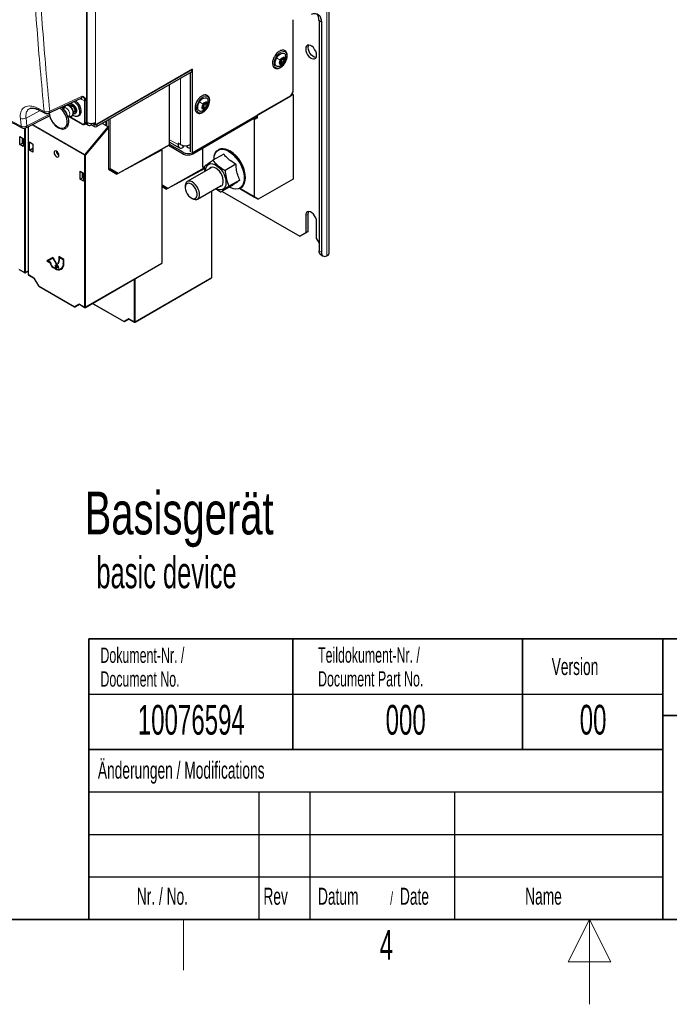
# Paper-space layout 'Blatt2' of a CAD drawing. Header units: millimetres. Extents: x 5 to 418, y 2 to 292.
# Tile 3 of 77: x 150 to 226, y 2 to 118. Entities that reach past the tile are written whole.
import ezdxf

# ---------------------------------------------------------------- set-up
doc = ezdxf.new("R2010")
doc.units = ezdxf.units.MM
doc.layers.add('SLD-0', color=7, linetype='Continuous')
doc.styles.add('SLDTEXTSTYLE0', font='TXT', dxfattribs={"width": 0.7})
doc.styles.add('SLDTEXTSTYLE1', font='TXT', dxfattribs={"width": 0.605})

psp = doc.layouts.new('Blatt2')

# ---------------------------------------------------------------- linework, layer by layer
at = {"color": 7, "linetype": 'Continuous', "lineweight": 18}
for p, q in [((186.1, 232.97), (186.1, 90.09)), ((157.86, 105.87), (157.86, 189.97)), ((157.87, 106.19), (157.87, 123.72)), ((157.9, 105.8), (157.9, 121.4)), ((158.89, 105.8), (158.89, 121.4)), ((185.46, 117.62), (185.18, 117.78)), ((180.59, 112.88), (180.6, 112.87)), ((180.65, 112.74), (180.74, 112.69)), ((180.77, 113), (181.02, 112.86)), ((180.88, 113.2), (181.13, 113.06)), ((181.02, 113.41), (181.1, 113.36)), ((181.17, 112.92), (181.16, 112.92)), ((170.02, 103.19), (170.02, 111.65)), ((168.89, 103.19), (168.89, 111)), ((153.51, 107.14), (157.31, 108.9)), ((157.3, 108.48), (157.08, 108.6)), ((157.6, 105.82), (157.6, 108.38)), ((157.74, 108.38), (157.74, 105.81)), ((171.74, 107.88), (171.98, 107.74)), ((171.75, 108.11), (171.77, 108.11)), ((171.9, 108.12), (172, 108.06)), ((150.72, 106.32), (152.38, 107.19)), ((150.81, 105.4), (153.45, 106.72)), ((152.1, 107.47), (152.85, 107.09)), ((155.17, 107.72), (155.17, 107.5)), ((171.51, 107.47), (171.59, 107.43)), ((171.61, 107.69), (171.86, 107.55)), ((172, 107.58), (172, 107.58)), ((150.72, 106.32), (150.81, 105.4)), ((157.59, 101.94), (151.4, 105.51)), ((151.5, 105.56), (157.63, 102.03)), ((155.81, 106.52), (157.32, 105.65)), ((157.74, 105.81), (157.86, 105.87)), ((157.9, 105.8), (157.86, 105.83)), ((157.87, 106.19), (157.87, 106.19)), ((158.75, 105.31), (158.75, 105.56)), ((158.76, 105.74), (158.89, 105.67)), ((159.03, 105.56), (159.03, 105.31)), ((160.21, 106), (160.21, 105.36)), ((160.46, 100.37), (160.46, 106.14)), ((160.6, 106.22), (160.6, 100.37)), ((177.6, 106.29), (177.6, 106.47)), ((150.52, 88.16), (150.52, 105.11)), ((150.66, 105.15), (150.66, 88.16)), ((151, 105.31), (151, 87.89)), ((157.63, 102.03), (160.33, 105.3)), ((160.4, 105.16), (157.73, 101.93)), ((161.55, 99.82), (167.61, 103.19)), ((167.61, 103.76), (168.6, 103.19)), ((168.74, 103.27), (168.6, 103.19)), ((169.17, 103.08), (169.17, 102.86)), ((169.19, 102.08), (169.19, 102.28)), ((169.73, 103.08), (169.73, 102.86)), ((170.32, 102.26), (170.32, 102.08)), ((157.59, 84.08), (157.59, 101.94)), ((157.73, 101.93), (157.73, 84.08)), ((160.4, 100.41), (160.46, 100.37)), ((160.48, 100.32), (160.4, 100.37)), ((161.43, 99.77), (160.48, 100.32)), ((160.6, 100.37), (161.55, 99.82)), ((167.39, 98.08), (171.64, 100.45)), ((166.73, 98.46), (167.39, 98.08)), ((167.27, 98.04), (166.73, 98.35)), ((183.9, 95.02), (183.62, 94.86)), ((185.18, 90.69), (185.46, 90.53)), ((154.61, 89.53), (154.58, 89.51)), ((157.73, 84.08), (166.73, 89.27)), ((149.88, 88.54), (150.52, 88.16)), ((150.66, 88.16), (150.97, 88.34)), ((153.93, 88.74), (153.9, 88.73)), ((154.16, 88.61), (154.13, 88.6)), ((155.13, 89.22), (155.1, 89.21)), ((151, 87.89), (151.65, 87.51)), ((151.65, 87.51), (152.2, 86.56)), ((163.43, 82.34), (163.43, 87.33)), ((163.57, 82.34), (172.56, 87.54)), ((163.57, 87.41), (163.57, 82.34)), ((152.2, 86.56), (156.4, 84.14)), ((156.4, 84.14), (156.95, 84.45)), ((156.95, 84.45), (157.59, 84.08)), ((158.55, 84.52), (162.23, 82.4)), ((162.23, 82.4), (162.78, 82.72)), ((162.78, 82.72), (163.43, 82.34))]:
    psp.add_line(p, q, dxfattribs=at)
at = {"color": 7, "linetype": 'Continuous', "lineweight": 25}
for p, q in [((186.39, 90.49), (186.39, 233.38)), ((157.87, 105.89), (157.87, 189.99)), ((157.88, 106.21), (157.88, 123.73)), ((182.14, 109.41), (182.14, 117.89)), ((185.18, 117.78), (185.18, 90.69)), ((185.46, 117.62), (185.46, 90.53)), ((180.58, 112.92), (180.62, 112.91)), ((180.63, 112.87), (180.58, 112.89)), ((180.89, 112.76), (180.62, 112.91)), ((180.9, 113.35), (181.12, 113.22)), ((170.26, 112.07), (159.03, 105.59)), ((170.21, 112.01), (159.03, 105.56)), ((170.21, 111.77), (159.03, 105.31)), ((170.04, 111.67), (170.04, 102.35)), ((170.19, 112.03), (170.21, 112.01)), ((170.21, 112.01), (170.21, 111.77)), ((170.26, 112.07), (170.26, 102.22)), ((167.61, 103.19), (167.61, 110.26)), ((182.14, 109.09), (177.96, 106.68)), ((181.85, 108.92), (182.14, 109.41)), ((182.14, 109.09), (182, 109.17)), ((182.14, 109.09), (182.14, 99.13)), ((153.38, 106.9), (157.2, 108.66)), ((155.87, 108), (155.8, 107.96)), ((155.94, 107.8), (155.85, 107.75)), ((170.26, 102.22), (181.85, 108.92)), ((171.74, 108.11), (171.79, 108.08)), ((171.74, 108.06), (172.01, 107.9)), ((152.2, 107.28), (152.95, 106.9)), ((155.25, 107.25), (154.99, 107.5)), ((155.33, 107.71), (155.13, 107.45)), ((155.66, 106.35), (155.56, 106.71)), ((156.29, 106.97), (156.39, 107.02)), ((156.45, 106.83), (156.52, 106.87)), ((156.81, 106.55), (156.95, 106.63)), ((171.71, 107.48), (171.5, 107.6)), ((177.96, 106.35), (177.96, 106.68)), ((150.7, 105.16), (153.49, 106.56)), ((155.68, 106.5), (156.01, 106.54)), ((155.76, 106.51), (157.34, 105.61)), ((157.62, 105.58), (157.75, 105.64)), ((157.76, 105.65), (158.04, 105.48)), ((158.39, 105.68), (158.39, 105.52)), ((158.75, 105.31), (158.39, 105.52)), ((158.75, 105.56), (158.51, 105.69)), ((158.72, 105.7), (158.93, 105.58)), ((158.89, 105.67), (158.89, 105.8)), ((160.1, 105.43), (159.67, 105.68)), ((160.1, 105.93), (160.1, 105.43)), ((160.19, 105.98), (160.19, 105.38)), ((177.6, 106.29), (170.32, 102.08)), ((177.49, 106.22), (177.61, 106.15)), ((177.96, 106.35), (177.61, 106.15)), ((177.61, 97.01), (177.61, 106.15)), ((177.72, 106.45), (177.72, 106.53)), ((177.72, 106.5), (177.96, 106.35)), ((150.97, 105.3), (150.97, 87.93)), ((160.33, 105.3), (160.1, 105.43)), ((160.4, 105.16), (160.4, 100.28)), ((150, 104.14), (150.4, 103.91)), ((150, 103.19), (150, 104.14)), ((150, 103.19), (150.29, 103.36)), ((150.4, 102.96), (150, 103.19)), ((150.29, 103.36), (150.29, 103.98)), ((150.31, 103.34), (150.29, 103.36)), ((150.31, 103.34), (150.4, 103.4)), ((150.4, 103.91), (150.4, 102.96)), ((151.12, 102.54), (151.12, 103.5)), ((151.12, 103.5), (151.52, 103.26)), ((151.52, 103.26), (151.52, 102.31)), ((161.53, 99.77), (167.58, 103.15)), ((167.61, 103.49), (168.77, 102.82)), ((169.19, 102.28), (167.61, 103.19)), ((168.89, 103.19), (168.6, 103.35)), ((168.6, 103.35), (168.6, 103.19)), ((170.04, 103.2), (170.02, 103.19)), ((151.12, 102.54), (151.52, 102.77)), ((151.52, 102.31), (151.12, 102.54)), ((154.31, 102.3), (154.39, 102.34)), ((166.73, 102.56), (161.4, 99.7)), ((166.73, 102.56), (166.63, 102.62)), ((166.73, 89.27), (166.73, 102.56)), ((169.19, 102.08), (167.46, 103.08)), ((169.25, 102.91), (169.17, 102.86)), ((169.25, 103.07), (169.25, 102.91)), ((169.65, 103.07), (169.65, 102.91)), ((169.73, 102.86), (169.65, 102.91)), ((170.26, 102.22), (170.25, 102.23)), ((171.5, 100.53), (171.5, 102.76)), ((173.97, 102.07), (172.69, 101.34)), ((173.37, 102.59), (173.34, 102.57)), ((175.41, 100.89), (174.13, 100.16)), ((157.07, 100.06), (157.47, 99.83)), ((157.07, 99.11), (157.07, 100.06)), ((157.36, 99.27), (157.36, 99.89)), ((157.47, 99.83), (157.47, 98.88)), ((160.4, 100.37), (161.17, 99.93)), ((160.4, 100.28), (161.4, 99.7)), ((161.07, 99.89), (161.15, 99.94)), ((161.17, 99.93), (161.43, 99.77)), ((171.74, 100.38), (167.24, 97.96)), ((167.37, 98.04), (171.67, 100.44)), ((172.48, 100.46), (169.69, 98.85)), ((171.5, 100.53), (171.74, 100.4)), ((171.74, 100.4), (171.5, 100.53)), ((157.07, 99.11), (157.36, 99.27)), ((157.47, 98.88), (157.07, 99.11)), ((157.38, 99.26), (157.36, 99.27)), ((157.38, 99.26), (157.47, 99.31)), ((175.86, 99.02), (174.59, 98.28)), ((182.14, 99.13), (178.04, 96.76)), ((166.73, 98.35), (167, 98.19)), ((166.73, 98.25), (167.24, 97.96)), ((166.91, 98.15), (166.99, 98.2)), ((167, 98.19), (167.27, 98.04)), ((169.44, 98.3), (169.44, 98.13)), ((170.89, 96.77), (173.68, 98.38)), ((172.56, 87.54), (172.56, 97.73)), ((173.61, 97.58), (173, 97.99)), ((174.88, 98.32), (173.61, 97.58)), ((173.78, 97.68), (182.91, 92.41)), ((175.85, 98.02), (177.61, 97.01)), ((178.04, 96.76), (175.85, 98.02)), ((175.94, 98.07), (175.97, 98.09)), ((170.14, 96.91), (170.28, 96.83)), ((177.61, 97.01), (178.04, 96.76)), ((183.62, 94.86), (183.62, 92.82)), ((183.9, 92.98), (183.9, 95.02)), ((184.89, 92.08), (184.89, 94.12)), ((182.91, 92.41), (183.62, 92.82)), ((183.9, 92.98), (183.2, 92.57)), ((183.62, 92.82), (183.9, 92.98)), ((183.2, 92.57), (182.91, 92.41)), ((184.89, 92.08), (185.18, 91.59)), ((153.87, 89.92), (153.17, 89.51)), ((153.19, 89.53), (153.17, 89.51)), ((153.17, 89.51), (153.55, 89.29)), ((153.87, 89.92), (153.19, 89.53)), ((153.19, 89.53), (153.58, 89.3)), ((153.27, 89.5), (153.87, 89.85)), ((153.59, 89.31), (153.27, 89.5)), ((153.58, 89.3), (153.55, 89.29)), ((154.58, 88.69), (153.87, 89.92)), ((153.9, 89.86), (153.87, 89.85)), ((153.87, 89.85), (154.48, 88.8)), ((153.9, 89.86), (154.51, 88.82)), ((155.15, 89.67), (154.58, 90)), ((154.58, 90), (154.58, 89.51)), ((154.61, 89.98), (154.61, 89.53)), ((154.65, 89.94), (154.62, 89.93)), ((154.62, 89.49), (154.62, 89.93)), ((154.62, 89.93), (155.1, 89.65)), ((154.65, 89.94), (155.13, 89.66)), ((155.13, 89.66), (155.1, 89.65)), ((155.1, 89.65), (155.1, 89.21)), ((155.13, 89.66), (155.13, 89.22)), ((155.15, 89.18), (155.15, 89.67)), ((185.38, 90.24), (185.67, 90.07)), ((186.1, 90.09), (186.16, 90.12)), ((149.92, 88.48), (150.54, 88.12)), ((150.64, 88.12), (150.97, 88.31)), ((154.13, 88.64), (153.9, 88.77)), ((153.9, 88.73), (154.13, 88.6)), ((153.93, 88.74), (154.16, 88.61)), ((154.48, 88.8), (154.16, 88.99)), ((154.23, 88.93), (154.2, 88.91)), ((154.2, 88.91), (154.58, 88.69)), ((154.23, 88.93), (154.55, 88.74)), ((154.29, 88.66), (154.26, 88.65)), ((154.26, 88.65), (154.3, 88.65)), ((154.48, 89.23), (154.45, 89.22)), ((154.45, 89.22), (154.48, 89.16)), ((154.48, 89.23), (154.5, 89.18)), ((154.51, 88.82), (154.48, 88.8)), ((154.82, 88.58), (154.85, 88.59)), ((157.71, 84.03), (166.71, 89.23)), ((151.02, 87.84), (151.64, 87.48)), ((151.64, 87.48), (152.18, 86.55)), ((163.55, 82.3), (172.54, 87.49)), ((152.22, 86.51), (156.42, 84.09)), ((157.02, 84.38), (156.52, 84.09)), ((156.99, 84.4), (157.61, 84.03)), ((158.53, 84.5), (162.25, 82.35)), ((162.85, 82.64), (162.35, 82.35)), ((162.82, 82.66), (163.45, 82.3))]:
    psp.add_line(p, q, dxfattribs=at)
at = {"color": 7, "linetype": 'Continuous', "lineweight": 25, "flags": 128}
for points in [[(184.29, 118.55), (184.53, 118.62), (184.75, 118.63), (184.95, 118.58), (185.13, 118.48), (185.27, 118.33), (185.37, 118.13), (185.44, 117.89), (185.46, 117.62)], [(183.62, 114.45), (183.65, 114.23), (183.72, 114), (183.84, 113.77), (183.99, 113.57), (184.17, 113.41), (184.35, 113.31), (184.52, 113.27), (184.67, 113.29), (184.79, 113.38), (184.87, 113.53), (184.89, 113.72), (184.87, 113.94), (184.79, 114.18), (184.67, 114.4), (184.52, 114.6), (184.35, 114.76), (184.17, 114.87), (183.99, 114.91), (183.84, 114.88), (183.72, 114.79), (183.65, 114.65), (183.62, 114.45)], [(183.9, 114.62), (183.93, 114.81), (183.97, 114.91)], [(180.18, 113.37), (180.32, 113.58), (180.48, 113.76), (180.65, 113.89), (180.83, 113.96), (180.99, 113.97), (181.12, 113.91), (181.22, 113.8), (181.25, 113.7)], [(184.83, 113.43), (184.8, 113.43), (184.63, 113.47), (184.45, 113.58), (184.28, 113.73), (184.12, 113.94), (184.01, 114.16), (183.93, 114.4), (183.9, 114.62)], [(180.49, 112.39), (180.48, 112.38), (180.31, 112.37), (180.18, 112.43), (180.08, 112.55), (180.04, 112.72), (180.04, 112.92), (180.09, 113.15), (180.18, 113.37)], [(181.16, 112.92), (181.05, 112.76), (180.92, 112.64), (180.79, 112.58), (180.67, 112.59), (180.59, 112.67), (180.55, 112.8), (180.57, 112.97), (180.63, 113.14)], [(180.63, 113.14), (180.74, 113.3), (180.87, 113.42), (181.01, 113.48), (181.13, 113.47), (181.21, 113.39), (181.25, 113.26), (181.23, 113.09), (181.16, 112.92)], [(155.98, 106.55), (156.05, 106.55), (156.18, 106.62), (156.26, 106.73), (156.3, 106.88), (156.29, 107.05), (156.24, 107.25), (156.15, 107.44), (156.02, 107.6), (155.88, 107.73), (155.72, 107.82), (155.57, 107.84), (155.44, 107.8), (155.33, 107.72), (155.33, 107.71), (155.33, 107.71)], [(155.52, 107.83), (155.52, 107.84), (155.51, 107.88)], [(155.7, 107.83), (155.75, 107.91), (155.85, 107.98), (155.98, 107.98), (156.13, 107.92), (156.28, 107.8), (156.42, 107.64), (156.52, 107.46), (156.58, 107.26), (156.59, 107.08), (156.55, 106.93), (156.46, 106.84), (156.34, 106.8), (156.28, 106.8)], [(155.87, 108), (155.92, 108.02), (156.06, 108.02), (156.2, 107.96), (156.35, 107.85), (156.49, 107.68), (156.59, 107.5), (156.65, 107.3), (156.66, 107.12), (156.62, 106.97), (156.53, 106.88), (156.52, 106.87)], [(155.87, 107.76), (155.94, 107.8), (156.06, 107.8), (156.19, 107.73), (156.3, 107.61), (156.39, 107.45), (156.44, 107.29), (156.45, 107.15), (156.4, 107.04), (156.32, 106.98)], [(156.38, 108.28), (156.4, 108.26), (156.59, 108.08), (156.76, 107.86), (156.89, 107.62), (156.98, 107.36), (157.02, 107.11), (157.02, 106.89), (156.96, 106.71), (156.85, 106.58), (156.7, 106.51), (156.53, 106.51), (156.33, 106.57), (156.2, 106.65)], [(156.52, 108.36), (156.54, 108.34), (156.73, 108.16), (156.9, 107.94), (157.03, 107.7), (157.12, 107.44), (157.17, 107.2), (157.16, 106.97), (157.1, 106.79), (156.99, 106.66), (156.95, 106.63)], [(171.38, 107.12), (171.26, 107.1), (171.11, 107.13), (171, 107.22), (170.93, 107.37), (170.91, 107.56), (170.94, 107.78), (171.01, 108.01), (171.13, 108.23)], [(171.13, 108.23), (171.28, 108.42), (171.45, 108.58), (171.63, 108.67), (171.8, 108.71), (171.95, 108.68), (172.06, 108.59), (172.13, 108.45)], [(172, 107.58), (171.88, 107.44), (171.75, 107.34), (171.61, 107.31), (171.51, 107.35), (171.44, 107.45), (171.43, 107.6), (171.47, 107.77), (171.55, 107.94)], [(171.55, 107.94), (171.67, 108.09), (171.81, 108.18), (171.94, 108.22), (172.05, 108.18), (172.11, 108.08), (172.13, 107.93), (172.09, 107.76), (172, 107.58)], [(154.7, 107.51), (154.88, 107.34), (155.08, 107.1), (155.26, 106.82), (155.39, 106.53), (155.49, 106.23), (155.53, 105.94), (155.52, 105.68), (155.46, 105.46), (155.41, 105.36)], [(154.9, 107.6), (154.96, 107.54), (155.18, 107.3), (155.37, 107.02), (155.53, 106.72), (155.64, 106.42), (155.71, 106.11), (155.72, 105.83), (155.69, 105.58), (155.6, 105.37), (155.51, 105.26)], [(154.3, 101.76), (154.41, 101.72), (154.5, 101.74), (154.56, 101.81), (154.58, 101.92), (154.56, 102.06), (154.5, 102.2), (154.41, 102.32), (154.3, 102.41), (154.19, 102.45), (154.1, 102.43), (154.04, 102.36), (154.01, 102.25), (154.04, 102.11), (154.1, 101.97), (154.19, 101.85), (154.3, 101.76)], [(172.88, 101.96), (172.9, 101.99), (173.02, 102.25), (173.18, 102.45), (173.38, 102.59), (173.62, 102.68), (173.88, 102.69), (174.17, 102.65), (174.47, 102.54), (174.77, 102.37), (175.07, 102.14), (175.36, 101.86), (175.63, 101.55), (175.87, 101.19), (176.08, 100.82), (176.25, 100.43), (176.37, 100.04), (176.45, 99.65), (176.48, 99.29), (176.46, 98.95), (176.39, 98.65), (176.27, 98.4), (176.11, 98.19), (175.91, 98.05), (175.67, 97.97), (175.4, 97.95), (175.12, 98), (174.82, 98.11), (174.71, 98.16)], [(175.97, 98.09), (176.13, 98.21), (176.3, 98.41), (176.42, 98.67), (176.49, 98.97), (176.51, 99.3), (176.48, 99.67), (176.4, 100.05), (176.27, 100.44), (176.11, 100.83), (175.9, 101.21), (175.65, 101.56), (175.39, 101.88), (175.1, 102.15), (174.8, 102.38), (174.49, 102.55), (174.19, 102.66), (173.91, 102.71), (173.64, 102.69), (173.41, 102.61), (173.37, 102.59)], [(171.84, 100.09), (171.87, 100.36), (171.94, 100.59), (172.07, 100.77), (172.24, 100.89), (172.44, 100.95), (172.67, 100.93), (172.91, 100.85), (173.17, 100.71), (173.41, 100.51), (173.64, 100.26), (173.85, 99.97)], [(173.47, 98.26), (173.62, 98.29), (173.77, 98.39), (173.87, 98.55), (173.92, 98.76), (173.92, 99.01), (173.87, 99.28), (173.77, 99.55), (173.63, 99.82), (173.46, 100.06), (173.26, 100.26), (173.05, 100.42), (172.84, 100.51), (172.64, 100.54), (172.46, 100.5), (172.32, 100.4), (172.27, 100.34)], [(173.85, 99.97), (174.01, 99.66), (174.14, 99.33), (174.22, 99.01), (174.24, 98.71), (174.22, 98.43), (174.14, 98.2), (174.02, 98.02), (173.85, 97.9), (173.65, 97.85), (173.42, 97.86), (173.17, 97.94), (173.04, 98.01)], [(169.53, 98.49), (169.46, 98.32), (169.44, 98.11), (169.47, 97.88), (169.55, 97.63), (169.67, 97.39), (169.83, 97.17), (170.02, 97), (170.21, 96.87), (170.4, 96.82), (170.56, 96.83), (170.7, 96.9), (170.8, 97.04), (170.85, 97.23), (170.84, 97.45), (170.79, 97.7), (170.68, 97.94), (170.54, 98.17), (170.37, 98.37), (170.18, 98.52), (169.98, 98.61), (169.8, 98.64), (169.65, 98.59), (169.53, 98.49)], [(170.28, 96.83), (170.43, 96.76), (170.63, 96.71), (170.81, 96.73), (170.96, 96.82), (171.07, 96.97), (171.12, 97.18), (171.13, 97.42), (171.08, 97.69), (170.98, 97.96), (170.84, 98.23), (170.66, 98.47), (170.46, 98.66), (170.25, 98.81), (170.04, 98.89), (169.85, 98.9), (169.68, 98.84), (169.55, 98.72), (169.55, 98.72)], [(184.89, 94.12), (184.87, 94.34), (184.79, 94.58), (184.67, 94.81), (184.52, 95.01), (184.35, 95.17), (184.17, 95.27), (183.99, 95.31), (183.84, 95.29), (183.72, 95.2), (183.65, 95.05), (183.62, 94.86)], [(183.9, 95.02), (183.93, 95.21), (183.97, 95.31)], [(185.46, 90.53), (185.47, 90.39), (185.51, 90.26), (185.56, 90.16), (185.64, 90.09), (185.74, 90.04), (185.85, 90.03), (185.97, 90.04), (186.1, 90.09)]]:
    psp.add_lwpolyline(points, dxfattribs=at)
at = {"color": 7, "linetype": 'Continuous', "lineweight": 18, "flags": 128}
for points in [[(180.07, 113.42), (180.22, 113.66), (180.4, 113.86), (180.6, 114.02), (180.8, 114.12), (180.99, 114.16), (181.15, 114.13), (181.28, 114.03), (181.37, 113.88), (181.41, 113.67), (181.4, 113.44), (181.34, 113.18), (181.23, 112.93), (181.08, 112.69), (180.9, 112.48), (180.7, 112.32), (180.51, 112.22), (180.32, 112.19), (180.15, 112.22), (180.02, 112.31), (179.93, 112.47), (179.89, 112.67), (179.9, 112.91), (179.96, 113.16), (180.07, 113.42)], [(155.33, 107.71), (155.42, 107.78), (155.55, 107.81), (155.71, 107.77), (155.87, 107.66), (156.02, 107.5), (156.14, 107.31), (156.22, 107.1), (156.24, 106.9), (156.22, 106.73), (156.14, 106.61), (156.03, 106.55), (156.01, 106.54)], [(171.04, 108.3), (171.21, 108.52), (171.4, 108.7), (171.6, 108.82), (171.79, 108.89), (171.97, 108.88), (172.12, 108.81), (172.22, 108.68), (172.28, 108.49), (172.29, 108.27), (172.25, 108.02), (172.15, 107.76), (172.02, 107.51), (171.85, 107.29), (171.66, 107.11), (171.46, 106.99), (171.27, 106.93), (171.09, 106.93), (170.94, 107), (170.84, 107.14), (170.78, 107.32), (170.77, 107.55), (170.81, 107.8), (170.91, 108.05), (171.04, 108.3)], [(155.41, 105.36), (155.35, 105.28), (155.2, 105.17), (155.01, 105.12), (154.8, 105.13), (154.57, 105.22), (154.34, 105.36), (154.12, 105.56), (153.91, 105.8), (153.74, 106.08), (153.6, 106.38), (153.51, 106.67), (153.47, 106.94)], [(155.13, 107.45), (155.22, 107.51), (155.35, 107.52), (155.49, 107.46), (155.64, 107.33), (155.75, 107.17), (155.84, 106.98), (155.87, 106.8), (155.84, 106.65), (155.77, 106.54), (155.67, 106.5)], [(174.64, 98.18), (174.79, 98.1), (175.09, 98), (175.37, 97.96), (175.63, 98), (175.87, 98.09), (176.06, 98.25), (176.21, 98.47), (176.31, 98.74), (176.37, 99.06), (176.37, 99.41), (176.32, 99.78), (176.22, 100.17), (176.08, 100.57), (175.89, 100.95), (175.66, 101.32), (175.4, 101.65), (175.12, 101.95), (174.82, 102.2), (174.52, 102.39), (174.22, 102.53), (173.92, 102.6), (173.65, 102.6), (173.4, 102.53), (173.19, 102.41), (173.02, 102.22), (172.98, 102.15)]]:
    psp.add_lwpolyline(points, dxfattribs=at)
at = {"color": 7, "linetype": 'Continuous', "lineweight": 25}
for centre, radius, start, end in [((184.08, 117.86), 1.1, 355.9732, 42.2436), ((180.83, 112.84), 0.251, 162.353, 237.2575), ((181.31, 112.79), 0.735, 134.5253, 170.0962), ((180.76, 112.93), 0.309, 257.0525, 321.811), ((181.01, 113), 0.269, 145.6624, 158.9591), ((181.04, 113.13), 0.309, 77.0525, 141.811), ((180.49, 113.27), 0.735, 314.5253, 350.0962), ((180.97, 113.22), 0.251, 342.353, 57.2575), ((172.19, 107.53), 0.733, 129.2121, 164.8591), ((171.85, 107.67), 0.269, 140.3731, 153.698), ((171.9, 107.93), 0.244, 60.5616, 136.9626), ((171.37, 108), 0.733, 309.2121, 344.8591), ((171.78, 107.93), 0.319, 337.671, 41.0806), ((153.06, 107.09), 0.214, 178.1284, 238.0345), ((153.17, 107.35), 0.5, 243.4173, 294.8105), ((154.4, 106.39), 1.21, 15.1487, 44.8459), ((171.77, 107.6), 0.319, 157.671, 221.0806), ((171.65, 107.6), 0.244, 240.5616, 316.9626), ((157.85, 105.89), 0.02, 289.6179, 355.1002), ((157.86, 106.21), 0.0192, 297.475, 355.2816), ((158.2, 105.75), 0.306, 170.786, 309.2033), ((158.39, 106.76), 1.08, 242.6097, 297.3903), ((158.75, 105.76), 0.0704, 214.557, 239.7291), ((158.89, 105.83), 0.307, 242.6097, 297.3903), ((158.97, 105.66), 0.0873, 170.786, 309.2033), ((177.52, 106.47), 0.201, 294.3747, 354.3052), ((150.48, 105.61), 0.5, 242.6153, 296.5944), ((158.89, 105.58), 0.307, 242.6097, 297.3903), ((168.95, 103.13), 0.349, 170.786, 309.2033), ((169.45, 104.28), 1.23, 242.6097, 297.3903), ((154.89, 102.43), 0.595, 181.6006, 238.3941), ((169.76, 103.39), 1.25, 242.8434, 293.0076), ((169.75, 103.17), 1.23, 242.6097, 297.3903), ((169.99, 103.25), 0.467, 236.9734, 276.99), ((174.36, 101.39), 1.58, 151.3628, 180.1521), ((172.73, 99.22), 3.78, 1.5087, 58.4859), ((161.48, 99.86), 0.1, 240.0027, 299.1235), ((170.22, 98.31), 0.785, 148.7508, 181.2515), ((167.32, 98.12), 0.1, 240.0027, 299.1235), ((185.67, 90.64), 0.498, 174.0618, 234.626), ((185.93, 90.52), 0.46, 300.4693, 356.1103), ((154.32, 89.38), 0.779, 186.8334, 237.1491), ((154.35, 89.4), 0.779, 186.8334, 237.1491), ((154.27, 89.34), 0.676, 182.6055, 237.3945), ((154.26, 89.48), 0.322, 305.698, 5.6204), ((154.29, 89.49), 0.322, 305.698, 5.6204), ((154.27, 89.45), 0.352, 305.698, 5.6204), ((150.59, 88.2), 0.1, 240.0027, 299.9975), ((154.51, 89.11), 0.603, 230.7967, 9.214), ((154.53, 89.08), 0.629, 230.7967, 9.214), ((154.82, 89.01), 0.668, 182.1237, 213.0088), ((154.58, 89.2), 0.724, 234.3824, 294.3071), ((154.81, 89.02), 0.63, 184.9133, 203.6341), ((154.82, 89), 0.63, 188.133, 214.2787), ((154.48, 89.14), 0.662, 304.0564, 7.2558), ((151.07, 87.93), 0.1, 180, 240.0027), ((152.27, 86.6), 0.1, 210, 240.0027), ((156.47, 84.18), 0.1, 240.0027, 300.0054), ((157.66, 84.12), 0.1, 240.0027, 299.9975), ((162.3, 82.44), 0.1, 240.0027, 300.0054), ((163.5, 82.39), 0.1, 240.0027, 299.9975)]:
    psp.add_arc(centre, radius, start, end, dxfattribs=at)
at = {"color": 7, "linetype": 'Continuous', "lineweight": 18}
for centre, radius, start, end in [((157.02, 108.5), 0.275, 355.8367, 40.2576), ((157.67, 108.52), 0.155, 242.7384, 295.5295), ((152.32, 107.46), 0.215, 178.2572, 238.0677), ((153.14, 107.76), 0.724, 246.6829, 300.9482), ((153.25, 107.12), 0.259, 300.9996, 3.94), ((150.34, 106.94), 0.719, 245.9522, 301.2741), ((157.36, 105.65), 0.0494, 173.7654, 234.8983), ((157.67, 105.95), 0.155, 242.7384, 295.5295), ((150.44, 106.01), 0.718, 245.9755, 301.3795), ((150.36, 105.35), 0.219, 179.6517, 238.5856), ((150.57, 105.37), 0.246, 302.9787, 6.1065), ((157.75, 101.93), 0.153, 140.2279, 177.3607), ((157.42, 101.68), 0.4, 38.7383, 58.8203), ((157.66, 102.07), 0.154, 242.6565, 296.7662), ((160.53, 100.5), 0.154, 242.6097, 297.3903), ((160.51, 100.36), 0.0503, 174.3796, 234.302), ((160.52, 100.41), 0.0922, 246.3569, 335.1837), ((161.47, 99.86), 0.0922, 246.3569, 335.1837), ((161.5, 99.82), 0.0506, 304.0635, 5.2492), ((167.3, 98.12), 0.0922, 246.3569, 335.1837), ((167.34, 98.08), 0.0506, 304.0635, 5.2492), ((150.59, 88.3), 0.154, 242.6565, 296.7662), ((150.57, 88.16), 0.0502, 174.3177, 234.3701), ((150.62, 88.16), 0.0476, 305.5752, 7.7049), ((151.02, 87.93), 0.0494, 185.0787, 246.2415), ((151.05, 87.88), 0.0502, 174.3177, 234.3701), ((163.57, 66.86), 22.74, 119.9888, 120.0351), ((152.25, 86.55), 0.0502, 174.3177, 234.3701), ((156.48, 84.17), 0.0918, 204.6715, 294.7694), ((156.45, 84.13), 0.0502, 174.3177, 234.3701), ((157.66, 84.22), 0.154, 242.6565, 296.7662), ((157.64, 84.08), 0.0502, 174.3177, 234.3701), ((157.69, 84.07), 0.0476, 305.5752, 7.7049), ((162.31, 82.44), 0.0918, 204.6715, 294.7694), ((162.28, 82.39), 0.0502, 174.3177, 234.3701), ((163.5, 82.48), 0.154, 242.6565, 296.7662), ((163.48, 82.34), 0.0502, 174.3177, 234.3701), ((163.52, 82.34), 0.0476, 305.5752, 7.7049)]:
    psp.add_arc(centre, radius, start, end, dxfattribs=at)
for centre, major_axis, ratio, start_param, end_param in [((156.94, 109.09), (-0.29, 0.414), 0.569649, 3.038808, 3.875138), ((157.29, 109.3), (-0.501, 0.868), 0.575802, 2.357645, 2.800952), ((157.32, 105.98), (-0.201, 0.347), 0.576854, 2.355515, 3.925398), ((157.39, 106.02), (-0.245, 0.436), 0.572991, 3.070865, 3.932757)]:
    psp.add_ellipse(centre, major_axis=major_axis, ratio=ratio, start_param=start_param, end_param=end_param, dxfattribs=at)
at = {"color": 7, "linetype": 'Continuous', "lineweight": 25}
for centre, major_axis, ratio, start_param, end_param in [((157.51, 106.08), (-0.249, 0.434), 0.575324, 3.109661, 3.928364), ((160.33, 105.2), (-0.0421, 0.0996), 0.570543, 4.074198, 5.636268), ((167.53, 103.23), (-0.05, 0.0866), 0.577382, 3.132863, 3.927224), ((166.66, 89.31), (-0.05, 0.0866), 0.577557, 3.141594, 3.927224), ((151.72, 87.55), (0.0729, 0.0729), 0.317888, 2.441094, 3.056612), ((172.49, 87.58), (-0.05, 0.0866), 0.577557, 3.141594, 3.927224), ((157.02, 84.49), (0, 0.107), 0.717434, 1.963397, 2.748877), ((162.85, 82.76), (0, 0.107), 0.717434, 1.963397, 2.748877)]:
    psp.add_ellipse(centre, major_axis=major_axis, ratio=ratio, start_param=start_param, end_param=end_param, dxfattribs=at)
at = {"color": 7, "linetype": 'Continuous', "lineweight": 18}
for points, knots in [([(152.85, 107.09), (152.69, 108.76), (152.25, 113.52), (151.65, 121.47), (151.09, 130.96), (150.87, 137.37), (150.76, 140.58)], [0, 0, 0, 0, 0.151906, 0.434604, 0.717302, 1, 1, 1, 1]), ([(151.42, 140.59), (151.53, 137.39), (151.75, 130.99), (152.31, 121.5), (152.91, 113.56), (153.35, 108.8), (153.51, 107.14)], [0, 0, 0, 0, 0.282698, 0.565396, 0.848094, 1, 1, 1, 1]), ([(132.39, 115.77), (133.83, 114.83), (136.71, 112.95), (140.9, 110.44), (145.35, 107.89), (148.37, 106.29), (150.15, 105.35)], [0, 0, 0, 0, 0.257626, 0.515528, 0.715375, 1, 1, 1, 1]), ([(157.31, 108.9), (157.31, 108.9), (157.4, 108.86), (157.55, 108.8), (157.71, 108.63), (157.73, 108.46), (157.74, 108.38)], [0, 0, 0, 0, 0.00199, 0.406331, 0.722166, 1, 1, 1, 1]), ([(157.6, 108.38), (157.6, 108.45), (157.59, 108.59), (157.5, 108.72), (157.41, 108.82), (157.34, 108.87), (157.31, 108.9), (157.31, 108.9)], [0, 0, 0, 0, 0.2596176, 0.5706466, 0.8241415, 0.9980619, 1, 1, 1, 1]), ([(150.05, 106.28), (150.04, 106.41), (150.03, 106.67), (150.09, 107), (150.21, 107.28), (150.39, 107.5), (150.62, 107.65), (150.91, 107.74), (151.23, 107.74), (151.62, 107.68), (151.93, 107.54), (152.1, 107.47)], [0, 0, 0, 0, 0.106988, 0.213972, 0.321027, 0.428079, 0.534559, 0.641038, 0.74693, 0.852824, 1, 1, 1, 1]), ([(151.16, 107.44), (151.1, 107.4), (150.97, 107.33), (150.83, 107.15), (150.74, 106.92), (150.69, 106.64), (150.71, 106.43), (150.72, 106.32)], [0, 0, 0, 0, 0.18437, 0.385257, 0.592087, 0.793133, 1, 1, 1, 1]), ([(150.15, 105.35), (150.12, 105.61), (150.09, 105.92), (150.06, 106.23), (150.05, 106.28)], [0, 0, 0, 0, 0.829864, 1, 1, 1, 1])]:
    psp.add_open_spline(points, degree=3, knots=knots, dxfattribs=at)
at = {"color": 7, "linetype": 'Continuous', "lineweight": 25}
for points, knots in [([(132.49, 115.59), (133.07, 115.2), (134.4, 114.33), (136.55, 112.96), (138.94, 111.49), (141.41, 110.02), (143.93, 108.57), (146.5, 107.15), (148.61, 106.02), (149.87, 105.37), (150.25, 105.17)], [0, 0, 0, 0, 0.105589, 0.238458, 0.378716, 0.519007, 0.65926, 0.799436, 0.939626, 1, 1, 1, 1]), ([(181.21, 112.86), (181.21, 112.86), (181.27, 112.94), (181.34, 113.12), (181.42, 113.37), (181.45, 113.61), (181.44, 113.84), (181.37, 114.03), (181.27, 114.18), (181.12, 114.27), (180.95, 114.31), (180.76, 114.29), (180.57, 114.21), (180.37, 114.08), (180.18, 113.9), (180.03, 113.71), (179.96, 113.58), (179.93, 113.52)], [0, 0, 0, 0, 0.00397, 0.07814, 0.152482, 0.227195, 0.302476, 0.378129, 0.444974, 0.516094, 0.585131, 0.654477, 0.726407, 0.800353, 0.874757, 0.949001, 1, 1, 1, 1]), ([(181.17, 112.92), (181.21, 113.02), (181.28, 113.18), (181.3, 113.46), (181.27, 113.62), (181.25, 113.71)], [0, 0, 0, 0, 0.38573, 0.66241, 1, 1, 1, 1]), ([(179.93, 113.52), (179.91, 113.5), (179.85, 113.4), (179.78, 113.2), (179.72, 112.95), (179.71, 112.71), (179.75, 112.49), (179.84, 112.32), (179.94, 112.21), (180.02, 112.18), (180.04, 112.17)], [0, 0, 0, 0, 0.046326, 0.194897, 0.343956, 0.493958, 0.645137, 0.795906, 0.941807, 1, 1, 1, 1]), ([(180.04, 112.17), (180.07, 112.16), (180.16, 112.13), (180.32, 112.12), (180.51, 112.18), (180.7, 112.28), (180.9, 112.44), (181.07, 112.63), (181.16, 112.78), (181.21, 112.86)], [0, 0, 0, 0, 0.086073, 0.232213, 0.381767, 0.53676, 0.694164, 0.851444, 1, 1, 1, 1]), ([(180.48, 112.38), (180.54, 112.4), (180.68, 112.45), (180.88, 112.57), (181.06, 112.74), (181.14, 112.86), (181.17, 112.92)], [0, 0, 0, 0, 0.216844, 0.480676, 0.753467, 1, 1, 1, 1]), ([(180.59, 112.92), (180.59, 112.91), (180.58, 112.89), (180.59, 112.88), (180.59, 112.87), (180.6, 112.87), (180.6, 112.87)], [0, 0, 0, 0, 0.249857, 0.499466, 0.749011, 1, 1, 1, 1]), ([(180.62, 113.03), (180.62, 113.02), (180.61, 113.01), (180.6, 112.98), (180.59, 112.95), (180.59, 112.93), (180.59, 112.92)], [0, 0, 0, 0, 0.249807, 0.500055, 0.750309, 1, 1, 1, 1]), ([(180.65, 112.73), (180.65, 112.75), (180.65, 112.78), (180.64, 112.82), (180.63, 112.85), (180.62, 112.87), (180.61, 112.88), (180.6, 112.88), (180.6, 112.87)], [0, 0, 0, 0, 0.249201, 0.374338, 0.498932, 0.624008, 0.74976, 1, 1, 1, 1]), ([(180.62, 113.03), (180.63, 113.04), (180.64, 113.06), (180.66, 113.1), (180.67, 113.13), (180.69, 113.16), (180.71, 113.2), (180.72, 113.22), (180.73, 113.23)], [0, 0, 0, 0, 0.249168, 0.374303, 0.498903, 0.623987, 0.749746, 1, 1, 1, 1]), ([(180.65, 112.73), (180.65, 112.72), (180.65, 112.7), (180.66, 112.67), (180.67, 112.64), (180.68, 112.64), (180.69, 112.63)], [0, 0, 0, 0, 0.249852, 0.499902, 0.750115, 1, 1, 1, 1]), ([(180.69, 112.63), (180.7, 112.63), (180.71, 112.63), (180.72, 112.64), (180.74, 112.66), (180.74, 112.68), (180.74, 112.69)], [0, 0, 0, 0, 0.249991, 0.499611, 0.749127, 1, 1, 1, 1]), ([(180.77, 113), (180.78, 112.99), (180.78, 112.97), (180.78, 112.94), (180.77, 112.91), (180.76, 112.88), (180.73, 112.87), (180.71, 112.86), (180.7, 112.87), (180.7, 112.87)], [0, 0, 0, 0, 0.159929, 0.318648, 0.478127, 0.637484, 0.796967, 0.957288, 1, 1, 1, 1]), ([(180.8, 113.32), (180.79, 113.31), (180.77, 113.3), (180.75, 113.27), (180.74, 113.25), (180.73, 113.24), (180.73, 113.23)], [0, 0, 0, 0, 0.250033, 0.4996315, 0.7492277, 1, 1, 1, 1]), ([(180.9, 112.74), (180.89, 112.76), (180.86, 112.77), (180.83, 112.78), (180.8, 112.78), (180.78, 112.76), (180.76, 112.74), (180.75, 112.71), (180.74, 112.69)], [0, 0, 0, 0, 0.249199, 0.374336, 0.49893, 0.624007, 0.749759, 1, 1, 1, 1]), ([(180.77, 113), (180.77, 113.02), (180.76, 113.05), (180.76, 113.08), (180.76, 113.1)], [0, 0, 0, 0, 0.50155, 1, 1, 1, 1]), ([(180.79, 113.15), (180.8, 113.17), (180.83, 113.19), (180.86, 113.2), (180.88, 113.2)], [0, 0, 0, 0, 0.498459, 1, 1, 1, 1]), ([(180.85, 113.34), (180.84, 113.35), (180.84, 113.35), (180.83, 113.35), (180.82, 113.34), (180.8, 113.32), (180.8, 113.32)], [0, 0, 0, 0, 0.249815, 0.499908, 0.75012, 1, 1, 1, 1]), ([(180.85, 113.34), (180.85, 113.34), (180.85, 113.33), (180.87, 113.34), (180.89, 113.34), (180.92, 113.35), (180.96, 113.37), (180.98, 113.39), (181, 113.4)], [0, 0, 0, 0, 0.249199, 0.374336, 0.49893, 0.624007, 0.749759, 1, 1, 1, 1]), ([(180.96, 113.31), (180.96, 113.31), (180.97, 113.3), (180.96, 113.28), (180.96, 113.26), (180.94, 113.23), (180.91, 113.21), (180.89, 113.21), (180.88, 113.2)], [0, 0, 0, 0, 0.016595, 0.212651, 0.408859, 0.6061, 0.802652, 1, 1, 1, 1]), ([(180.9, 112.74), (180.91, 112.74), (180.93, 112.73), (180.95, 112.72), (180.98, 112.72), (180.99, 112.74), (181, 112.74)], [0, 0, 0, 0, 0.249815, 0.499908, 0.75012, 1, 1, 1, 1]), ([(181.11, 113.43), (181.1, 113.43), (181.09, 113.43), (181.06, 113.43), (181.03, 113.42), (181.01, 113.41), (181, 113.4)], [0, 0, 0, 0, 0.249991, 0.499611, 0.749127, 1, 1, 1, 1]), ([(181, 112.74), (181.01, 112.75), (181.02, 112.77), (181.03, 112.8), (181.03, 112.83), (181.02, 112.85), (181.02, 112.86)], [0, 0, 0, 0, 0.250033, 0.499632, 0.749228, 1, 1, 1, 1]), ([(181.13, 113.06), (181.11, 113.05), (181.07, 113.04), (181.04, 113.01), (181.02, 112.99), (181.01, 112.95), (181, 112.91), (181.01, 112.88), (181.02, 112.86)], [0, 0, 0, 0, 0.249168, 0.374303, 0.498903, 0.623987, 0.749746, 1, 1, 1, 1]), ([(181.1, 113.36), (181.09, 113.35), (181.07, 113.32), (181.06, 113.29), (181.06, 113.27), (181.08, 113.25), (181.1, 113.23), (181.13, 113.22), (181.15, 113.21)], [0, 0, 0, 0, 0.249201, 0.374338, 0.498932, 0.624008, 0.74976, 1, 1, 1, 1]), ([(181.1, 113.36), (181.1, 113.37), (181.12, 113.38), (181.12, 113.4), (181.12, 113.42), (181.11, 113.42), (181.11, 113.43)], [0, 0, 0, 0, 0.249852, 0.499902, 0.750115, 1, 1, 1, 1]), ([(181.13, 113.06), (181.14, 113.06), (181.16, 113.07), (181.18, 113.09), (181.2, 113.11), (181.21, 113.13), (181.21, 113.14)], [0, 0, 0, 0, 0.249807, 0.500055, 0.750309, 1, 1, 1, 1]), ([(181.21, 113.14), (181.21, 113.15), (181.21, 113.17), (181.2, 113.19), (181.18, 113.21), (181.16, 113.21), (181.15, 113.21)], [0, 0, 0, 0, 0.249857, 0.499466, 0.749011, 1, 1, 1, 1]), ([(172.11, 107.63), (172.12, 107.64), (172.17, 107.73), (172.24, 107.91), (172.31, 108.17), (172.33, 108.41), (172.3, 108.63), (172.23, 108.81), (172.1, 108.95), (171.94, 109.03), (171.76, 109.04), (171.57, 109), (171.37, 108.9), (171.18, 108.76), (171.02, 108.59), (170.93, 108.46), (170.9, 108.41)], [0, 0, 0, 0, 0.010829, 0.089894, 0.169184, 0.248932, 0.329306, 0.409777, 0.488141, 0.562906, 0.636245, 0.710994, 0.788595, 0.867738, 0.946967, 1, 1, 1, 1]), ([(157.2, 108.66), (157.2, 108.66), (157.22, 108.68), (157.26, 108.68), (157.26, 108.68), (157.25, 108.68)], [0, 0, 0, 0, 0.0064842, 0.7297608, 1, 1, 1, 1]), ([(170.66, 107.92), (170.66, 107.89), (170.62, 107.78), (170.59, 107.59), (170.6, 107.36), (170.65, 107.16), (170.73, 107.03), (170.8, 106.98), (170.81, 106.97)], [0, 0, 0, 0, 0.062369, 0.278082, 0.495354, 0.714122, 0.93018, 1, 1, 1, 1]), ([(170.9, 108.41), (170.88, 108.39), (170.81, 108.29), (170.73, 108.12), (170.68, 107.98), (170.66, 107.92)], [0, 0, 0, 0, 0.161406, 0.65154, 1, 1, 1, 1]), ([(171.52, 107.82), (171.52, 107.81), (171.51, 107.8), (171.5, 107.78), (171.49, 107.75), (171.48, 107.73), (171.48, 107.72)], [0, 0, 0, 0, 0.2498071, 0.5000551, 0.7503094, 1, 1, 1, 1]), ([(171.52, 107.82), (171.53, 107.83), (171.54, 107.85), (171.56, 107.88), (171.58, 107.91), (171.6, 107.94), (171.62, 107.98), (171.64, 108), (171.65, 108.01)], [0, 0, 0, 0, 0.249168, 0.374303, 0.498903, 0.623987, 0.749746, 1, 1, 1, 1]), ([(171.61, 107.69), (171.61, 107.71), (171.6, 107.74), (171.61, 107.77), (171.61, 107.79)], [0, 0, 0, 0, 0.50155, 1, 1, 1, 1]), ([(171.72, 108.09), (171.71, 108.09), (171.7, 108.08), (171.68, 108.05), (171.66, 108.03), (171.65, 108.02), (171.65, 108.01)], [0, 0, 0, 0, 0.250033, 0.499632, 0.749228, 1, 1, 1, 1]), ([(171.65, 107.84), (171.66, 107.85), (171.69, 107.87), (171.72, 107.88), (171.74, 107.88)], [0, 0, 0, 0, 0.498459, 1, 1, 1, 1]), ([(171.77, 108.11), (171.77, 108.11), (171.77, 108.11), (171.76, 108.12), (171.74, 108.11), (171.73, 108.1), (171.72, 108.09)], [0, 0, 0, 0, 0.249815, 0.499908, 0.75012, 1, 1, 1, 1]), ([(171.81, 108.02), (171.82, 108.01), (171.83, 108), (171.83, 107.98), (171.83, 107.95), (171.82, 107.92), (171.79, 107.9), (171.77, 107.89), (171.75, 107.88), (171.74, 107.88)], [0, 0, 0, 0, 0.070468, 0.225088, 0.379578, 0.534187, 0.689611, 0.844492, 1, 1, 1, 1]), ([(171.77, 108.11), (171.77, 108.1), (171.77, 108.09), (171.78, 108.09), (171.8, 108.09), (171.83, 108.09), (171.87, 108.1), (171.9, 108.12), (171.92, 108.13)], [0, 0, 0, 0, 0.249199, 0.374336, 0.49893, 0.624007, 0.749759, 1, 1, 1, 1]), ([(172.02, 108.14), (172.02, 108.14), (172, 108.15), (171.98, 108.15), (171.95, 108.14), (171.93, 108.13), (171.92, 108.13)], [0, 0, 0, 0, 0.249991, 0.499611, 0.749127, 1, 1, 1, 1]), ([(172, 108.06), (171.98, 108.05), (171.96, 108.03), (171.95, 107.99), (171.95, 107.97), (171.96, 107.95), (171.98, 107.92), (172.01, 107.9), (172.03, 107.9)], [0, 0, 0, 0, 0.249201, 0.374338, 0.498932, 0.624008, 0.74976, 1, 1, 1, 1]), ([(171.98, 107.74), (171.99, 107.74), (172.01, 107.74), (172.04, 107.76), (172.06, 107.78), (172.07, 107.8), (172.08, 107.81)], [0, 0, 0, 0, 0.249807, 0.500055, 0.750309, 1, 1, 1, 1]), ([(172, 107.57), (172.03, 107.62), (172.09, 107.72), (172.15, 107.92), (172.18, 108.18), (172.15, 108.35), (172.13, 108.45)], [0, 0, 0, 0, 0.179033, 0.405243, 0.681136, 1, 1, 1, 1]), ([(172, 108.06), (172.01, 108.07), (172.02, 108.08), (172.03, 108.11), (172.03, 108.13), (172.03, 108.14), (172.02, 108.14)], [0, 0, 0, 0, 0.249852, 0.499902, 0.750115, 1, 1, 1, 1]), ([(172.08, 107.81), (172.08, 107.82), (172.08, 107.84), (172.07, 107.86), (172.05, 107.89), (172.04, 107.89), (172.03, 107.9)], [0, 0, 0, 0, 0.249857, 0.499466, 0.749011, 1, 1, 1, 1]), ([(151.16, 107.44), (151.19, 107.45), (151.26, 107.48), (151.41, 107.5), (151.62, 107.49), (151.86, 107.43), (152.06, 107.35), (152.18, 107.29), (152.2, 107.27)], [0, 0, 0, 0, 0.171423, 0.357066, 0.556194, 0.75251, 0.946364, 1, 1, 1, 1]), ([(153.42, 106.89), (153.43, 106.79), (153.47, 106.6), (153.57, 106.31), (153.71, 106.02), (153.88, 105.76), (154.08, 105.52), (154.3, 105.31), (154.53, 105.16), (154.77, 105.06), (155, 105.01), (155.21, 105.03), (155.37, 105.09), (155.44, 105.17), (155.47, 105.19)], [0, 0, 0, 0, 0.08716, 0.174175, 0.261063, 0.347929, 0.434884, 0.522043, 0.609541, 0.69745, 0.785462, 0.872355, 0.956726, 1, 1, 1, 1]), ([(155.13, 107.45), (155.12, 107.44), (155.11, 107.42), (155.09, 107.41), (155.09, 107.41)], [0, 0, 0, 0, 0.777647, 1, 1, 1, 1]), ([(170.81, 106.97), (170.84, 106.95), (170.91, 106.89), (171.06, 106.86), (171.24, 106.87), (171.43, 106.93), (171.63, 107.05), (171.82, 107.22), (171.99, 107.42), (172.07, 107.57), (172.11, 107.63)], [0, 0, 0, 0, 0.075963, 0.204398, 0.333106, 0.466189, 0.603543, 0.742257, 0.880717, 1, 1, 1, 1]), ([(171.37, 107.12), (171.49, 107.16), (171.67, 107.23), (171.89, 107.41), (171.96, 107.52), (172, 107.57)], [0, 0, 0, 0, 0.476248, 0.74809, 1, 1, 1, 1]), ([(171.48, 107.72), (171.48, 107.71), (171.47, 107.69), (171.47, 107.67), (171.47, 107.66), (171.48, 107.66), (171.48, 107.66)], [0, 0, 0, 0, 0.249857, 0.499466, 0.749011, 1, 1, 1, 1]), ([(171.51, 107.49), (171.51, 107.51), (171.51, 107.55), (171.5, 107.59), (171.5, 107.62), (171.5, 107.64), (171.49, 107.66), (171.48, 107.66), (171.48, 107.66)], [0, 0, 0, 0, 0.249201, 0.3743378, 0.4989316, 0.6240084, 0.74976, 1, 1, 1, 1]), ([(171.51, 107.49), (171.51, 107.48), (171.51, 107.46), (171.51, 107.43), (171.52, 107.4), (171.53, 107.39), (171.53, 107.39)], [0, 0, 0, 0, 0.2498519, 0.4999015, 0.7501147, 1, 1, 1, 1]), ([(171.53, 107.39), (171.54, 107.38), (171.55, 107.38), (171.56, 107.39), (171.58, 107.4), (171.58, 107.42), (171.59, 107.43)], [0, 0, 0, 0, 0.249991, 0.499611, 0.749127, 1, 1, 1, 1]), ([(171.61, 107.69), (171.61, 107.68), (171.62, 107.66), (171.62, 107.63), (171.6, 107.6), (171.59, 107.57), (171.57, 107.57), (171.56, 107.57)], [0, 0, 0, 0, 0.2032658, 0.4049921, 0.6076857, 0.8102237, 1, 1, 1, 1]), ([(171.74, 107.45), (171.72, 107.47), (171.7, 107.49), (171.67, 107.5), (171.65, 107.5), (171.63, 107.49), (171.6, 107.47), (171.59, 107.45), (171.59, 107.43)], [0, 0, 0, 0, 0.249199, 0.374336, 0.49893, 0.624007, 0.749759, 1, 1, 1, 1]), ([(171.74, 107.45), (171.74, 107.44), (171.76, 107.43), (171.78, 107.42), (171.81, 107.42), (171.82, 107.43), (171.83, 107.43)], [0, 0, 0, 0, 0.249815, 0.499908, 0.75012, 1, 1, 1, 1]), ([(171.83, 107.43), (171.84, 107.44), (171.85, 107.45), (171.86, 107.48), (171.87, 107.52), (171.86, 107.54), (171.86, 107.55)], [0, 0, 0, 0, 0.250033, 0.499632, 0.749228, 1, 1, 1, 1]), ([(171.98, 107.74), (171.96, 107.73), (171.93, 107.73), (171.89, 107.7), (171.87, 107.68), (171.86, 107.65), (171.85, 107.6), (171.86, 107.57), (171.86, 107.55)], [0, 0, 0, 0, 0.249168, 0.374303, 0.498903, 0.623987, 0.749746, 1, 1, 1, 1]), ([(155.62, 106.48), (155.63, 106.48), (155.64, 106.5), (155.66, 106.5), (155.67, 106.5)], [0, 0, 0, 0, 0.183738, 1, 1, 1, 1]), ([(157.34, 105.61), (157.36, 105.59), (157.43, 105.56), (157.52, 105.54), (157.58, 105.57), (157.61, 105.58)], [0, 0, 0, 0, 0.279948, 0.731371, 1, 1, 1, 1]), ([(175.41, 100.89), (175.2, 101.01), (174.78, 101.26), (174.31, 101.67), (174.07, 101.95), (173.97, 102.07)], [0, 0, 0, 0, 0.359919, 0.730738, 1, 1, 1, 1]), ([(171.71, 100.64), (171.73, 100.66), (171.84, 100.74), (172.09, 100.92), (172.42, 101.15), (172.64, 101.3), (172.69, 101.34)], [0, 0, 0, 0, 0.089682, 0.475352, 0.871964, 1, 1, 1, 1]), ([(172.69, 101.34), (172.86, 101.15), (173.2, 100.78), (173.72, 100.4), (174.05, 100.21), (174.13, 100.16)], [0, 0, 0, 0, 0.418556, 0.850162, 1, 1, 1, 1]), ([(175.86, 99.02), (175.78, 99.22), (175.6, 99.63), (175.45, 100.28), (175.42, 100.71), (175.41, 100.89)], [0, 0, 0, 0, 0.359919, 0.730738, 1, 1, 1, 1]), ([(171.79, 100.06), (171.77, 100.15), (171.73, 100.34), (171.72, 100.54), (171.71, 100.64)], [0, 0, 0, 0, 0.487606, 1, 1, 1, 1]), ([(174.13, 100.16), (174.16, 99.88), (174.22, 99.31), (174.41, 98.69), (174.55, 98.36), (174.59, 98.28)], [0, 0, 0, 0, 0.418556, 0.850162, 1, 1, 1, 1]), ([(174.88, 98.32), (174.93, 98.36), (175.05, 98.45), (175.31, 98.64), (175.62, 98.85), (175.82, 98.98), (175.86, 99.02)], [0, 0, 0, 0, 0.209735, 0.542757, 0.886008, 1, 1, 1, 1]), ([(174.59, 98.28), (174.53, 98.24), (174.32, 98.1), (173.98, 97.86), (173.74, 97.68), (173.63, 97.6), (173.61, 97.58)], [0, 0, 0, 0, 0.128036, 0.513599, 0.910318, 1, 1, 1, 1])]:
    psp.add_open_spline(points, degree=3, knots=knots, dxfattribs=at)
at = {"color": 7, "linetype": 'Continuous', "lineweight": 18}
for points in [[(180.18, 113.37), (180.26, 113.33), (180.42, 113.25), (180.56, 113.18), (180.63, 113.14)], [(171.13, 108.23), (171.2, 108.18), (171.35, 108.08), (171.49, 107.99), (171.55, 107.94)]]:
    psp.add_open_spline(points, degree=3, dxfattribs=at)
at = {"layer": 'SLD-0', "lineweight": 35}
for p, q in [((158.12, 45), (225.62, 45)), ((158.12, 45), (158.12, 32)), ((182.12, 45), (182.12, 32)), ((209.12, 45), (209.12, 32)), ((225.62, 45), (225.62, 32)), ((225.62, 45), (266.33, 45)), ((225.62, 45), (225.62, 36)), ((225.62, 36), (266.33, 36)), ((225.62, 36), (225.62, 12)), ((158.12, 32), (158.12, 12)), ((158.12, 32), (225.62, 32)), ((225.62, 32), (225.62, 12)), ((26, 12), (408, 12)), ((158.12, 12), (225.62, 12)), ((225.62, 12), (266.33, 12))]:
    psp.add_line(p, q, dxfattribs=at)
at = {"layer": 'SLD-0'}
for p, q in [((158.12, 38.5), (225.62, 38.5)), ((158.12, 27), (225.62, 27)), ((178.12, 27), (178.12, 12)), ((184.12, 27), (184.12, 12)), ((201.12, 27), (201.12, 12)), ((158.12, 22), (225.62, 22)), ((158.12, 17), (225.62, 17))]:
    psp.add_line(p, q, dxfattribs=at)
at = {"layer": 'SLD-0', "lineweight": 25}
psp.add_line((158.12, 32), (225.62, 32), dxfattribs=at)
at = {"layer": 'SLD-0', "lineweight": 18}
for p, q in [((169.25, 6), (169.25, 12)), ((217, 12), (214.5, 7)), ((217, 2), (217, 12)), ((219.5, 7), (217, 12)), ((214.5, 7), (219.5, 7))]:
    psp.add_line(p, q, dxfattribs=at)

# ---------------------------------------------------------------- texts
at = {"layer": 'SLD-0', "color": 7, "attachment_point": 1}
for s, insert, char_height, style in [('Basisgerät', (157.61, 62.34), 5.027, 'SLDTEXTSTYLE0'), ('basic device', (159, 54.68), 3.7042, 'SLDTEXTSTYLE1')]:
    psp.add_mtext(s, dxfattribs=dict(at, insert=insert, char_height=char_height, style=style))
at = {"layer": 'SLD-0', "style": 'SLDTEXTSTYLE1'}
for s, insert, char_height, attachment_point in [('Dokument-Nr. /', (159.47, 43.99), 1.8, 1), ('Teildokument-Nr. /', (185.07, 44.01), 1.8, 1), ('Version', (212.55, 42.76), 2, 1), ('Document No.', (159.47, 41.19), 1.8, 1), ('Document Part No.', (185.07, 41.21), 1.8, 1), ('10076594', (170.16, 37.24), 3.5, 2), ('000', (195.38, 37.24), 3.5, 2), ('00', (217.42, 37.25), 3.5, 2), ('Änderungen / Modifications', (159.17, 30.56), 2, 1), ('Nr. / No.', (163.75, 15.72), 2, 1), ('Rev', (178.64, 15.72), 2, 1), ('Datum', (185.06, 15.72), 2, 1), ('/', (193.55, 15.22), 1.5, 1), ('Date', (194.7, 15.72), 2, 1), ('Name', (209.43, 15.73), 2, 1), ('4', (193.1, 10.74), 3.5, 2)]:
    psp.add_mtext(s, dxfattribs=dict(at, insert=insert, char_height=char_height, attachment_point=attachment_point))

doc.saveas('drawing.dxf')
